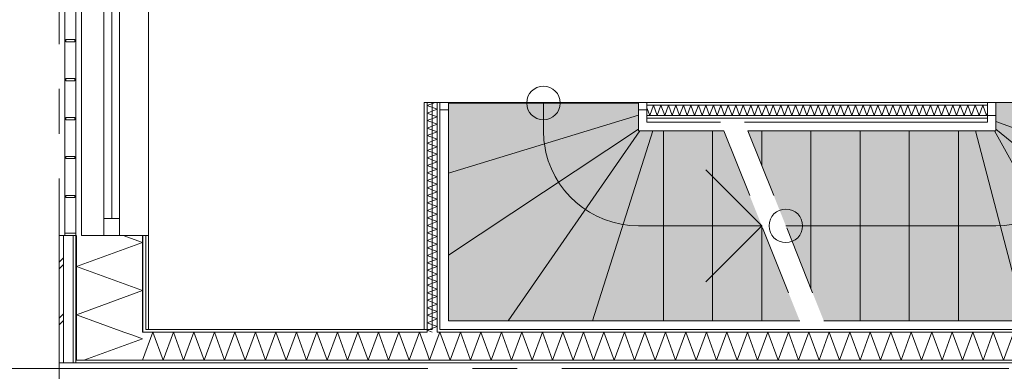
# Model space of a CAD drawing. Header units: millimetres. Extents: x -14925 to 266687, y -3550 to 35834.
# Tile 252 of 256: x 171359 to 175765, y 4488 to 6060. Entities that reach past the tile are written whole.
import ezdxf
from ezdxf.enums import TextEntityAlignment as Align

# ---------------------------------------------------------------- set-up
doc = ezdxf.new("R2010")
doc.units = ezdxf.units.MM
doc.header["$MEASUREMENT"] = 0
doc.linetypes.add('B0204', pattern=[2600, 2000, -200, 200, -200])
doc.linetypes.add('B0701', pattern=[468.239987, 311.999989, -156.239998])
for name, color, linetype in [('24 Trappen', 7, 'Continuous'), ('24 Trappen Afdek-arcering', 7, 'Continuous'), ('34 Balustrades', 7, 'Continuous'), ('A Stramien', 7, 'Continuous'), ('New_21 Buitenwanden', 7, 'Continuous'), ('New_21 Buitenwanden 2D arcering', 7, 'Continuous'), ('New_21 Buitenwanden Afdek-arcering', 7, 'Continuous'), ('New_21 Buitenwanden Deuren', 7, 'Continuous'), ('New_21 Buitenwanden Doorsnede-arcering', 7, 'Continuous'), ('New_21 Buitenwanden Laagscheidingslijnen', 7, 'Continuous'), ('New_21 Buitenwanden Ramen', 7, 'Continuous'), ('New_22 C Binnenwanden', 7, 'Continuous'), ('New_22 C Binnenwanden Doorsnede-arcering', 7, 'Continuous'), ('New_22 C Binnenwanden Laagscheidingslijnen', 7, 'Continuous'), ('New_Z Gebruiksopp Zone omranding', 7, 'Continuous'), ('Tekst_dim 1_ 100 .DO', 7, 'Continuous')]:
    doc.layers.add(name, color=color, linetype=linetype)
doc.styles.add('GENERATED_STYLE_2', font='verdana.ttf')
doc.dimstyles.new('GENERATED_STYLE__1', dxfattribs={"dimtxt": 400, "dimasz": 380, "dimexe": 0.18, "dimexo": 0.0625, "dimgap": 0, "dimtad": 1, "dimdec": 0, "dimzin": 0, "dimdsep": 46, "dimtxsty": 'GENERATED_STYLE_2', "dimblk": 'ARROWHEAD_7', "dimblk1": 'ARROWHEAD_7', "dimblk2": 'ARROWHEAD_7', "dimcen": 0.09, "dimse1": 1, "dimse2": 1, "dimclrd": 9, "dimclre": 9, "dimclrt": 9, "dimadec": 1, "dimazin": 0, "dimtfac": 1, "dimtdec": 4, "dimtmove": 0, "dimatfit": 3, "dimfxl": 1, "dimtolj": 1, "dimtzin": 0, "dimarcsym": 0})
pattern_1 = [(180, (181310.86, 0), (0, 100), [])]
pattern_2 = [(90, (181310.86, 0), (-100, 0), [])]
pattern_3 = [(0, (181310.86, 0), (0, 100), [])]
pattern_4 = [(270, (181310.86, 0), (100, 0), [])]

# ---------------------------------------------------------------- blocks, each defined once
blk = doc.blocks.new('Stair_53_2', base_point=(181310.9, 0))
at = {"layer": '24 Trappen Afdek-arcering', "linetype": 'Continuous', "lineweight": 0, "true_color": 0xffffff}
for points in [[(174127.9, 5633.1), (174127.9, 5687.1), (173277.9, 5687.1), (173277.9, 5373.4)], [(174127.9, 5570.1), (174127.9, 5633.1), (173277.9, 5373.4), (173277.9, 5007)], [(174127.9, 5570.1), (173277.9, 5007), (173277.9, 4713), (173544.6, 4713), (174134.9, 5563), (174127.9, 5563)], [(174134.9, 5563), (173544.6, 4713), (173921.8, 4713), (174191.8, 5563)], [(174191.8, 5563), (173921.8, 4713), (174239.8, 4713), (174239.8, 5563)], [(174239.8, 5563), (174239.8, 4713), (174459.8, 4713), (174459.8, 5563)], [(174459.8, 5563), (174459.8, 4713), (174679.8, 4713), (174679.8, 5138), (174509.8, 5563)], [(174679.8, 5138), (174679.8, 4713), (174849.8, 4713)]]:
    blk.add_hatch(color=7, dxfattribs=at).paths.add_polyline_path(points)
at = {"layer": '24 Trappen', "color": 9, "linetype": 'Continuous', "lineweight": 0}
for p, q in [((173277.9, 5687.1), (173277.9, 5373.4)), ((174127.9, 5687.1), (173277.9, 5687.1)), ((173702.9, 5687.1), (173702.9, 5563)), ((174127.9, 5633.1), (174127.9, 5687.1)), ((173239.9, 5657.1), (173239.9, 4675)), ((173277.9, 5657.1), (173239.9, 5657.1)), ((173277.9, 4713), (173277.9, 5657.1)), ((174127.9, 5657.1), (174127.9, 5563)), ((174165.9, 5657.1), (174127.9, 5657.1)), ((174165.9, 5601), (174165.9, 5657.1)), ((173277.9, 5373.4), (174127.9, 5633.1)), ((174127.9, 5633.1), (173277.9, 5373.4)), ((174127.9, 5570.1), (174127.9, 5633.1)), ((174494.6, 5601), (174165.9, 5601)), ((173277.9, 5007), (174127.9, 5570.1)), ((174127.9, 5570.1), (173277.9, 5007)), ((173544.6, 4713), (174134.9, 5563)), ((174134.9, 5563), (173544.6, 4713)), ((173921.8, 4713), (174191.8, 5563)), ((174191.8, 5563), (173921.8, 4713)), ((174127.9, 5563), (174127.9, 5570.1)), ((174127.9, 5563), (174509.8, 5563)), ((174134.9, 5563), (174127.9, 5563)), ((174191.8, 5563), (174134.9, 5563)), ((174239.8, 5563), (174191.8, 5563)), ((174239.8, 4713), (174239.8, 5563)), ((174239.8, 5563), (174239.8, 4713)), ((174459.8, 5563), (174239.8, 5563)), ((174459.8, 4713), (174459.8, 5563)), ((174459.8, 5563), (174459.8, 4713)), ((174509.8, 5563), (174459.8, 5563)), ((174429.8, 5388), (174679.8, 5138)), ((173277.9, 5373.4), (173277.9, 5007)), ((174127.9, 5138), (174679.8, 5138)), ((174679.8, 5138), (174429.8, 4888)), ((174679.8, 4713), (174679.8, 5138)), ((174679.8, 5138), (174679.8, 4713)), ((173277.9, 5007), (173277.9, 4713)), ((173239.9, 4675), (174865, 4675)), ((174849.8, 4713), (173277.9, 4713)), ((173277.9, 4713), (173544.6, 4713)), ((173544.6, 4713), (173921.8, 4713)), ((173921.8, 4713), (174239.8, 4713)), ((174239.8, 4713), (174459.8, 4713)), ((174459.8, 4713), (174679.8, 4713)), ((174679.8, 4713), (174849.8, 4713))]:
    blk.add_line(p, q, dxfattribs=at)
at = {"layer": '24 Trappen', "color": 9, "linetype": 'B0701', "lineweight": 0}
blk.add_line((174509.8, 5563), (174849.8, 4713), dxfattribs=at)
at = {"layer": '24 Trappen', "color": 9, "linetype": 'Continuous', "lineweight": 0}
for centre, radius, start, end in [((173702.9, 5687.1), 75, 90, 270), ((173702.9, 5687.1), 75, 270, 90), ((174127.9, 5563), 425, 180, 187.9125), ((174127.9, 5563), 425, 187.9125, 270)]:
    blk.add_arc(centre, radius, start, end, dxfattribs=at)
blk = doc.blocks.new('Stair_54_2', base_point=(181310.9, 0))
at = {"layer": '24 Trappen Afdek-arcering', "linetype": 'Continuous', "lineweight": 0, "true_color": 0xffffff}
for points in [[(175727.9, 5689), (175727.9, 5631), (175727.9, 5604.1), (176577.9, 5297), (176577.9, 5631), (176577.9, 5689)], [(176577.9, 5297), (175727.9, 5604.1), (175727.9, 5570.1), (176577.9, 4873.8)], [(174617.5, 5563), (174679.8, 5407.3), (174679.8, 5563)], [(174899.8, 5563), (174679.8, 5563), (174679.8, 5407.3), (174899.8, 4857.3)], [(175119.8, 5563), (174899.8, 5563), (174899.8, 4857.3), (174957.5, 4713), (175119.8, 4713)], [(175339.8, 5563), (175119.8, 5563), (175119.8, 4713), (175339.8, 4713)], [(175559.8, 5563), (175339.8, 5563), (175339.8, 4713), (175559.8, 4713)], [(175559.8, 5563), (175559.8, 4713), (175859.1, 4713), (175636.1, 5563)], [(175720.8, 5563), (175636.1, 5563), (175859.1, 4713), (176191.4, 4713)], [(176577.9, 4873.8), (175727.9, 5570.1), (175727.9, 5563), (175720.8, 5563), (176191.4, 4713), (176577.9, 4713)]]:
    blk.add_hatch(color=7, dxfattribs=at).paths.add_polyline_path(points)
at = {"layer": '24 Trappen', "color": 9, "linetype": 'Continuous', "lineweight": 0}
for p, q in [((176577.9, 5689), (175727.9, 5689)), ((175727.9, 5689), (175727.9, 5631)), ((176577.9, 5631), (176577.9, 5689)), ((175689.9, 5601), (174602.3, 5601)), ((175727.9, 5631), (175689.9, 5631)), ((175689.9, 5631), (175689.9, 5601)), ((175727.9, 5563), (175727.9, 5631)), ((175727.9, 5631), (175727.9, 5604.1)), ((175727.9, 5604.1), (175727.9, 5570.1)), ((176577.9, 5297), (175727.9, 5604.1)), ((175727.9, 5604.1), (176577.9, 5297)), ((175902.9, 5381), (176152.9, 5631)), ((176152.9, 5563), (176152.9, 5631)), ((176152.9, 5631), (176402.9, 5381)), ((176615.9, 5631), (176577.9, 5631)), ((176577.9, 5631), (176577.9, 4713)), ((176577.9, 5297), (176577.9, 5631)), ((176615.9, 4675), (176615.9, 5631)), ((174617.5, 5563), (175727.9, 5563)), ((174679.8, 5563), (174617.5, 5563)), ((174679.8, 5407.3), (174679.8, 5563)), ((174679.8, 5563), (174679.8, 5407.3)), ((174899.8, 5563), (174679.8, 5563)), ((174899.8, 4857.3), (174899.8, 5563)), ((174899.8, 5563), (174899.8, 4857.3)), ((175119.8, 5563), (174899.8, 5563)), ((175119.8, 4713), (175119.8, 5563)), ((175119.8, 5563), (175119.8, 4713)), ((175339.8, 5563), (175119.8, 5563)), ((175339.8, 4713), (175339.8, 5563)), ((175339.8, 5563), (175339.8, 4713)), ((175559.8, 5563), (175339.8, 5563)), ((175559.8, 4713), (175559.8, 5563)), ((175636.1, 5563), (175559.8, 5563)), ((175559.8, 5563), (175559.8, 4713)), ((175859.1, 4713), (175636.1, 5563)), ((175636.1, 5563), (175859.1, 4713)), ((175720.8, 5563), (175636.1, 5563)), ((176191.4, 4713), (175720.8, 5563)), ((175727.9, 5563), (175720.8, 5563)), ((175720.8, 5563), (176191.4, 4713)), ((175727.9, 5570.1), (175727.9, 5563)), ((176577.9, 4873.8), (175727.9, 5570.1)), ((175727.9, 5570.1), (176577.9, 4873.8)), ((176577.9, 4873.8), (176577.9, 5297)), ((174787.5, 5138), (175727.9, 5138)), ((176577.9, 4713), (176577.9, 4873.8)), ((176577.9, 4713), (174957.5, 4713)), ((174957.5, 4713), (175119.8, 4713)), ((174972.7, 4675), (176615.9, 4675)), ((175119.8, 4713), (175339.8, 4713)), ((175339.8, 4713), (175559.8, 4713)), ((175559.8, 4713), (175859.1, 4713)), ((175859.1, 4713), (176191.4, 4713)), ((176191.4, 4713), (176577.9, 4713))]:
    blk.add_line(p, q, dxfattribs=at)
at = {"layer": '24 Trappen', "color": 9, "linetype": 'B0701', "lineweight": 0}
blk.add_line((174617.5, 5563), (174957.5, 4713), dxfattribs=at)
at = {"layer": '24 Trappen', "color": 9, "linetype": 'Continuous', "lineweight": 0}
for centre, radius, start, end in [((175727.9, 5563), 425, 345.3544, 0), ((175727.9, 5563), 425, 270, 345.3544), ((174787.5, 5138), 75, 90, 270), ((174787.5, 5138), 75, 270, 90)]:
    blk.add_arc(centre, radius, start, end, dxfattribs=at)
blk = doc.blocks.new('*X4450', base_point=(181310.9, 0))
at = {"layer": 'New_22 C Binnenwanden Doorsnede-arcering', "color": 7, "linetype": 'Continuous', "lineweight": 0}
for p, q in [((173239.5, 4663), (173227.9, 4631.1)), ((173239.5, 4663), (173285.3, 4537)), ((173331.2, 4663), (173285.3, 4537)), ((173331.2, 4663), (173377, 4537)), ((173422.9, 4663), (173377, 4537)), ((173422.9, 4663), (173468.8, 4537)), ((173514.6, 4663), (173468.8, 4537)), ((173514.6, 4663), (173560.5, 4537)), ((173606.3, 4663), (173560.5, 4537)), ((173606.3, 4663), (173652.2, 4537)), ((173698.1, 4663), (173652.2, 4537)), ((173698.1, 4663), (173743.9, 4537)), ((173789.8, 4663), (173743.9, 4537)), ((173789.8, 4663), (173835.6, 4537)), ((173881.5, 4663), (173835.6, 4537)), ((173881.5, 4663), (173927.4, 4537)), ((173973.2, 4663), (173927.4, 4537)), ((173973.2, 4663), (174019.1, 4537)), ((174064.9, 4663), (174019.1, 4537)), ((174064.9, 4663), (174110.8, 4537)), ((174156.7, 4663), (174110.8, 4537)), ((174156.7, 4663), (174202.5, 4537)), ((174248.4, 4663), (174202.5, 4537)), ((174248.4, 4663), (174294.2, 4537)), ((174340.1, 4663), (174294.2, 4537)), ((174340.1, 4663), (174386, 4537)), ((174431.8, 4663), (174386, 4537)), ((174431.8, 4663), (174477.7, 4537)), ((174523.5, 4663), (174477.7, 4537)), ((174523.5, 4663), (174569.4, 4537)), ((174615.3, 4663), (174569.4, 4537)), ((174615.3, 4663), (174661.1, 4537)), ((174707, 4663), (174661.1, 4537)), ((174707, 4663), (174752.8, 4537)), ((174798.7, 4663), (174752.8, 4537)), ((174798.7, 4663), (174844.6, 4537)), ((174890.4, 4663), (174844.6, 4537)), ((174890.4, 4663), (174936.3, 4537)), ((174982.1, 4663), (174936.3, 4537)), ((174982.1, 4663), (175028, 4537)), ((175073.9, 4663), (175028, 4537)), ((175073.9, 4663), (175119.7, 4537)), ((175165.6, 4663), (175119.7, 4537)), ((175165.6, 4663), (175211.5, 4537)), ((175257.3, 4663), (175211.5, 4537)), ((175257.3, 4663), (175303.2, 4537)), ((175349, 4663), (175303.2, 4537)), ((175349, 4663), (175394.9, 4537)), ((175440.8, 4663), (175394.9, 4537)), ((175440.8, 4663), (175486.6, 4537)), ((175532.5, 4663), (175486.6, 4537)), ((175532.5, 4663), (175578.3, 4537)), ((175624.2, 4663), (175578.3, 4537)), ((175624.2, 4663), (175670.1, 4537)), ((175715.9, 4663), (175670.1, 4537)), ((175715.9, 4663), (175761.8, 4537)), ((175807.6, 4663), (175761.8, 4537)), ((175807.6, 4663), (175853.5, 4537)), ((175899.4, 4663), (175853.5, 4537)), ((175899.4, 4663), (175945.2, 4537)), ((175991.1, 4663), (175945.2, 4537)), ((175991.1, 4663), (176036.9, 4537)), ((176082.8, 4663), (176036.9, 4537)), ((176082.8, 4663), (176128.7, 4537)), ((176174.5, 4663), (176128.7, 4537)), ((176174.5, 4663), (176220.4, 4537)), ((176266.2, 4663), (176220.4, 4537)), ((176266.2, 4663), (176312.1, 4537)), ((176358, 4663), (176312.1, 4537)), ((176358, 4663), (176403.8, 4537)), ((176449.7, 4663), (176403.8, 4537)), ((176449.7, 4663), (176495.5, 4537)), ((176541.4, 4663), (176495.5, 4537)), ((176541.4, 4663), (176587.3, 4537)), ((176627.9, 4648.6), (176587.3, 4537))]:
    blk.add_line(p, q, dxfattribs=at)
blk = doc.blocks.new('*X4451', base_point=(181310.9, 0))
at = {"layer": 'New_22 C Binnenwanden Doorsnede-arcering', "color": 7, "linetype": 'Continuous', "lineweight": 0}
for p in [(173227.9, 4631.1), (173181.9, 4569.2)]:
    blk.add_line(p, (173193.6, 4537), dxfattribs=at)
blk = doc.blocks.new('*X4452', base_point=(181310.9, 0))
at = {"layer": 'New_22 C Binnenwanden Doorsnede-arcering', "color": 7, "linetype": 'Continuous', "lineweight": 0}
for p, q in [((171955.4, 4663), (171909.5, 4537)), ((171955.4, 4663), (172001.2, 4537)), ((172047.1, 4663), (172001.2, 4537)), ((172047.1, 4663), (172093, 4537)), ((172138.8, 4663), (172093, 4537)), ((172138.8, 4663), (172184.7, 4537)), ((172230.5, 4663), (172184.7, 4537)), ((172230.5, 4663), (172276.4, 4537)), ((172322.3, 4663), (172276.4, 4537)), ((172322.3, 4663), (172368.1, 4537)), ((172414, 4663), (172368.1, 4537)), ((172414, 4663), (172459.8, 4537)), ((172505.7, 4663), (172459.8, 4537)), ((172505.7, 4663), (172551.6, 4537)), ((172597.4, 4663), (172551.6, 4537)), ((172597.4, 4663), (172643.3, 4537)), ((172689.1, 4663), (172643.3, 4537)), ((172689.1, 4663), (172735, 4537)), ((172780.9, 4663), (172735, 4537)), ((172780.9, 4663), (172826.7, 4537)), ((172872.6, 4663), (172826.7, 4537)), ((172872.6, 4663), (172918.4, 4537)), ((172964.3, 4663), (172918.4, 4537)), ((172964.3, 4663), (173010.2, 4537)), ((173056, 4663), (173010.2, 4537)), ((173056, 4663), (173101.9, 4537)), ((173147.7, 4663), (173101.9, 4537)), ((173147.7, 4663), (173181.9, 4569.2)), ((171908.9, 4538.8), (171909.5, 4537))]:
    blk.add_line(p, q, dxfattribs=at)
blk = doc.blocks.new('Wall_701_2', base_point=(171935.9, 4675))
at = {"layer": 'New_22 C Binnenwanden Doorsnede-arcering', "linetype": 'Continuous', "lineweight": 0, "true_color": 0x000000}
h = blk.add_hatch(dxfattribs=at)
h.set_pattern_fill('325_Houtachtig_plaatmate_E3', color=18, style=0, pattern_type=2)
h.set_pattern_definition(pattern_1)
h.paths.add_polyline_path([(171923.9, 4670.5), (171935.9, 4675), (171923.9, 4675)])
h = blk.add_hatch(dxfattribs=at)
h.set_pattern_fill('325_Houtachtig_plaatmate_E3', color=18, style=0, pattern_type=2)
h.set_pattern_definition(pattern_1)
h.paths.add_polyline_path([(171923.9, 4663), (173169.9, 4663), (173169.9, 4675), (171935.9, 4675), (171923.9, 4670.5)])
h = blk.add_hatch(dxfattribs=at)
h.set_pattern_fill('325_Houtachtig_plaatmate_E3', color=18, style=0, pattern_type=2)
h.set_pattern_definition(pattern_1)
h.paths.add_polyline_path([(173169.9, 4663), (173181.9, 4663), (173181.9, 4675), (173169.9, 4675)])
h = blk.add_hatch(dxfattribs=at)
h.set_pattern_fill('325_Houtachtig_plaatmate_E3', color=18, style=0, pattern_type=2)
h.set_pattern_definition(pattern_1)
h.paths.add_polyline_path([(173227.9, 4663), (173239.9, 4663), (173239.9, 4675), (173227.9, 4675)])
h = blk.add_hatch(dxfattribs=at)
h.set_pattern_fill('325_Houtachtig_plaatmate_E3', color=18, style=0, pattern_type=2)
h.set_pattern_definition(pattern_1)
h.paths.add_polyline_path([(173239.9, 4663), (176615.9, 4663), (176615.9, 4675), (173239.9, 4675)])
h = blk.add_hatch(dxfattribs=at)
h.set_pattern_fill('325_Houtachtig_plaatmate_E3', color=18, style=0, pattern_type=2)
h.set_pattern_definition(pattern_1)
h.paths.add_polyline_path([(171612.9, 4525), (178708.9, 4525), (178708.9, 4537), (171612.9, 4537)])
at = {"layer": 'New_21 Buitenwanden Laagscheidingslijnen', "color": 1, "linetype": 'Continuous', "lineweight": 0}
blk.add_line((171935.9, 4675), (171923.9, 4675), dxfattribs=at)
at = {"layer": 'New_22 C Binnenwanden', "color": 1, "linetype": 'Continuous', "lineweight": 0, "flags": 128}
for points in [[(173169.9, 4675), (171935.9, 4675)], [(176615.9, 4675), (173239.9, 4675)], [(171612.9, 4525), (178708.9, 4525)]]:
    blk.add_lwpolyline(points, dxfattribs=at)
at = {"layer": 'New_22 C Binnenwanden Laagscheidingslijnen', "color": 1, "linetype": 'Continuous', "lineweight": 0}
for p, q in [((173181.9, 4675), (173181.9, 4663)), ((173227.9, 4663), (173227.9, 4675)), ((171908.9, 4663), (171923.9, 4663)), ((173181.9, 4663), (171923.9, 4663)), ((176627.9, 4663), (173227.9, 4663)), ((171612.9, 4537), (171908.9, 4537)), ((178412.9, 4537), (171908.9, 4537))]:
    blk.add_line(p, q, dxfattribs=at)
at = {"layer": 'New_22 C Binnenwanden', "color": 1, "lineweight": 0}
for name in ['*X4452', '*X4451', '*X4450']:
    blk.add_blockref(name, (181310.9, 0), dxfattribs=at)
blk = doc.blocks.new('Rnx horizontaal 26[97]_2', base_point=(181310.9, 0))
at = {"layer": 'New_21 Buitenwanden Ramen', "color": 7, "linetype": 'Continuous', "lineweight": 0}
for p, q in [((171935.9, 8405), (171935.9, 8417)), ((171935.9, 8405), (171935.9, 8417)), ((171635.9, 7251), (171635.9, 8405)), ((171635.9, 8405), (171655.9, 8405)), ((171655.9, 8405), (171697.9, 8405)), ((171697.9, 8405), (171712.9, 8405)), ((171712.9, 8405), (171735.9, 8405)), ((171735.9, 8329), (171735.9, 8405)), ((171735.9, 8405), (171805.9, 8405)), ((171735.9, 8405), (171805.9, 8405)), ((171805.9, 8405), (171805.9, 8329)), ((171805.9, 8405), (171908.9, 8405)), ((171805.9, 8405), (171908.9, 8405)), ((171908.9, 8405), (171923.9, 8405)), ((171908.9, 8405), (171923.9, 8405)), ((171923.9, 8405), (171935.9, 8405)), ((171923.9, 8405), (171935.9, 8405)), ((171935.9, 7251), (171935.9, 8405)), ((171805.9, 8329), (171735.9, 8329)), ((171735.9, 7327), (171735.9, 8329)), ((171770.9, 7327), (171770.9, 8329)), ((171805.9, 8329), (171805.9, 7327)), ((171735.9, 7251), (171735.9, 7327)), ((171735.9, 7327), (171805.9, 7327)), ((171805.9, 7327), (171805.9, 7251)), ((171635.9, 7251), (171655.9, 7251)), ((171655.9, 7251), (171697.9, 7251)), ((171697.9, 7251), (171712.9, 7251)), ((171712.9, 7251), (171735.9, 7251)), ((171735.9, 7251), (171805.9, 7251)), ((171735.9, 7251), (171805.9, 7251)), ((171805.9, 7251), (171908.9, 7251)), ((171805.9, 7251), (171908.9, 7251)), ((171908.9, 7251), (171923.9, 7251)), ((171908.9, 7251), (171923.9, 7251)), ((171923.9, 7251), (171935.9, 7251)), ((171923.9, 7251), (171935.9, 7251)), ((171935.9, 7251), (171935.9, 7239)), ((171935.9, 7251), (171935.9, 7239))]:
    blk.add_line(p, q, dxfattribs=at)
blk = doc.blocks.new('Rnx horizontaal 26[98]_2', base_point=(181310.9, 0))
at = {"layer": 'New_21 Buitenwanden Ramen', "color": 7, "linetype": 'Continuous', "lineweight": 0}
for p, q in [((171935.9, 6249), (171935.9, 6261)), ((171935.9, 6249), (171935.9, 6261)), ((171635.9, 5095), (171635.9, 6249)), ((171635.9, 6249), (171655.9, 6249)), ((171655.9, 6249), (171697.9, 6249)), ((171697.9, 6249), (171712.9, 6249)), ((171712.9, 6249), (171735.9, 6249)), ((171735.9, 6173), (171735.9, 6249)), ((171735.9, 6249), (171805.9, 6249)), ((171735.9, 6249), (171805.9, 6249)), ((171805.9, 6249), (171805.9, 6173)), ((171805.9, 6249), (171908.9, 6249)), ((171805.9, 6249), (171908.9, 6249)), ((171908.9, 6249), (171923.9, 6249)), ((171908.9, 6249), (171923.9, 6249)), ((171923.9, 6249), (171935.9, 6249)), ((171923.9, 6249), (171935.9, 6249)), ((171935.9, 5095), (171935.9, 6249)), ((171805.9, 6173), (171735.9, 6173)), ((171735.9, 5171), (171735.9, 6173)), ((171770.9, 5171), (171770.9, 6173)), ((171805.9, 6173), (171805.9, 5171)), ((171735.9, 5095), (171735.9, 5171)), ((171735.9, 5171), (171805.9, 5171)), ((171805.9, 5171), (171805.9, 5095)), ((171635.9, 5095), (171655.9, 5095)), ((171655.9, 5095), (171697.9, 5095)), ((171697.9, 5095), (171712.9, 5095)), ((171712.9, 5095), (171735.9, 5095)), ((171735.9, 5095), (171805.9, 5095)), ((171735.9, 5095), (171805.9, 5095)), ((171805.9, 5095), (171908.9, 5095)), ((171805.9, 5095), (171908.9, 5095)), ((171908.9, 5095), (171923.9, 5095)), ((171908.9, 5095), (171923.9, 5095)), ((171923.9, 5095), (171935.9, 5095)), ((171923.9, 5095), (171935.9, 5095)), ((171935.9, 5095), (171935.9, 5083)), ((171935.9, 5095), (171935.9, 5083))]:
    blk.add_line(p, q, dxfattribs=at)
blk = doc.blocks.new('DS1 in wand 26[219]_2', base_point=(181310.9, 0))
at = {"layer": 'New_21 Buitenwanden Deuren', "color": 7, "linetype": 'Continuous', "lineweight": 0}
for p, q in [((171935.9, 7251), (171935.9, 7327)), ((171935.9, 7251), (171935.9, 7327)), ((171635.9, 6249), (171635.9, 7251)), ((171635.9, 7251), (171655.9, 7251)), ((171655.9, 7251), (171697.9, 7251)), ((171697.9, 7251), (171712.9, 7251)), ((171712.9, 7251), (171805.9, 7251)), ((171810.9, 6249), (171810.9, 7251)), ((171810.9, 7251), (171870.9, 7251)), ((171870.9, 7251), (171870.9, 6249)), ((171875.9, 7251), (171908.9, 7251)), ((171875.9, 7251), (171908.9, 7251)), ((171908.9, 7251), (171923.9, 7251)), ((171908.9, 7251), (171923.9, 7251)), ((171923.9, 7251), (171935.9, 7251)), ((171923.9, 7251), (171935.9, 7251)), ((171935.9, 6249), (171935.9, 7251)), ((171515.9, 6950), (171465.9, 6900)), ((171515.9, 6750), (171515.9, 6950)), ((171515.9, 6950), (171565.9, 6900)), ((171635.9, 6750), (171515.9, 6750)), ((171870.9, 6249), (171810.9, 6249))]:
    blk.add_line(p, q, dxfattribs=at)
blk = doc.blocks.new('Wall_707_2', base_point=(171935.9, 8405))
at = {"layer": 'New_21 Buitenwanden 2D arcering', "linetype": 'Continuous', "lineweight": 0, "true_color": 0xffffff}
blk.add_hatch(color=7, dxfattribs=at).paths.add_polyline_path([(171805.9, 7251), (171875.9, 7251), (171875.9, 8258), (171805.9, 8258)])
at = {"layer": 'New_21 Buitenwanden Afdek-arcering', "linetype": 'Continuous', "lineweight": 0, "true_color": 0xffffff}
blk.add_hatch(color=7, dxfattribs=at).paths.add_polyline_path([(171635.9, 7251), (171635.9, 6249), (171935.9, 6249), (171935.9, 7251)])
at = {"layer": 'New_21 Buitenwanden', "color": 9, "linetype": 'Continuous', "lineweight": 0}
for p, q in [((171935.9, 8405), (171935.9, 8417)), ((171635.9, 8405), (171655.9, 8405)), ((171655.9, 8405), (171697.9, 8405)), ((171697.9, 8405), (171712.9, 8405)), ((171712.9, 8405), (171735.9, 8405)), ((171735.9, 8405), (171805.9, 8405)), ((171805.9, 8405), (171908.9, 8405)), ((171908.9, 8405), (171923.9, 8405)), ((171923.9, 8405), (171935.9, 8405)), ((171635.9, 5095), (171655.9, 5095)), ((171655.9, 5095), (171697.9, 5095)), ((171697.9, 5095), (171712.9, 5095)), ((171712.9, 5095), (171735.9, 5095)), ((171735.9, 5095), (171805.9, 5095)), ((171805.9, 5095), (171908.9, 5095)), ((171908.9, 5095), (171923.9, 5095)), ((171923.9, 5095), (171935.9, 5095)), ((171935.9, 5095), (171935.9, 5083))]:
    blk.add_line(p, q, dxfattribs=at)
at = {"layer": 'New_21 Buitenwanden Deuren', "color": 7, "linetype": 'Continuous', "lineweight": 0}
blk.add_blockref('DS1 in wand 26[219]_2', (181310.9, 0), dxfattribs=at)
at = {"layer": 'New_21 Buitenwanden Ramen', "color": 7, "linetype": 'Continuous', "lineweight": 0}
for name in ['Rnx horizontaal 26[97]_2', 'Rnx horizontaal 26[98]_2']:
    blk.add_blockref(name, (181310.9, 0), dxfattribs=at)
blk = doc.blocks.new('*X4528', base_point=(181310.9, 0))
at = {"layer": 'New_22 C Binnenwanden Doorsnede-arcering', "color": 7, "linetype": 'Continuous', "lineweight": 0}
for p in [(173192.3, 4675), (173204.4, 4663)]:
    blk.add_line(p, (173181.9, 4671.2), dxfattribs=at)
blk = doc.blocks.new('*X4529', base_point=(181310.9, 0))
at = {"layer": 'New_22 C Binnenwanden Doorsnede-arcering', "color": 7, "linetype": 'Continuous', "lineweight": 0}
for p, q in [((173218.3, 5689), (173181.9, 5675.8)), ((173227.9, 5659), (173181.9, 5675.8)), ((173227.9, 5659), (173181.9, 5642.3)), ((173227.9, 5625.5), (173181.9, 5642.3)), ((173227.9, 5625.5), (173181.9, 5608.8)), ((173227.9, 5592), (173181.9, 5608.8)), ((173227.9, 5592), (173181.9, 5575.3)), ((173227.9, 5558.6), (173181.9, 5575.3)), ((173227.9, 5558.6), (173181.9, 5541.8)), ((173227.9, 5525.1), (173181.9, 5541.8)), ((173227.9, 5525.1), (173181.9, 5508.3)), ((173227.9, 5491.6), (173181.9, 5508.3)), ((173227.9, 5491.6), (173181.9, 5474.8)), ((173227.9, 5458.1), (173181.9, 5474.8)), ((173227.9, 5458.1), (173181.9, 5441.4)), ((173227.9, 5424.6), (173181.9, 5441.4)), ((173227.9, 5424.6), (173181.9, 5407.9)), ((173227.9, 5391.1), (173181.9, 5407.9)), ((173227.9, 5391.1), (173181.9, 5374.4)), ((173227.9, 5357.6), (173181.9, 5374.4)), ((173227.9, 5357.6), (173181.9, 5340.9)), ((173227.9, 5324.2), (173181.9, 5340.9)), ((173227.9, 5324.2), (173181.9, 5307.4)), ((173227.9, 5290.7), (173181.9, 5307.4)), ((173227.9, 5290.7), (173181.9, 5273.9)), ((173227.9, 5257.2), (173181.9, 5273.9)), ((173227.9, 5257.2), (173181.9, 5240.4)), ((173227.9, 5223.7), (173181.9, 5240.4)), ((173227.9, 5223.7), (173181.9, 5207)), ((173227.9, 5190.2), (173181.9, 5207)), ((173227.9, 5190.2), (173181.9, 5173.5)), ((173227.9, 5156.7), (173181.9, 5173.5)), ((173227.9, 5156.7), (173181.9, 5140)), ((173227.9, 5123.2), (173181.9, 5140)), ((173227.9, 5123.2), (173181.9, 5106.5)), ((173227.9, 5089.8), (173181.9, 5106.5)), ((173227.9, 5089.8), (173181.9, 5073)), ((173227.9, 5056.3), (173181.9, 5073)), ((173227.9, 5056.3), (173181.9, 5039.5)), ((173227.9, 5022.8), (173181.9, 5039.5)), ((173227.9, 5022.8), (173181.9, 5006)), ((173227.9, 4989.3), (173181.9, 5006)), ((173227.9, 4989.3), (173181.9, 4972.6)), ((173227.9, 4955.8), (173181.9, 4972.6)), ((173227.9, 4955.8), (173181.9, 4939.1)), ((173227.9, 4922.3), (173181.9, 4939.1)), ((173227.9, 4922.3), (173181.9, 4905.6)), ((173227.9, 4888.8), (173181.9, 4905.6)), ((173227.9, 4888.8), (173181.9, 4872.1)), ((173227.9, 4855.4), (173181.9, 4872.1)), ((173227.9, 4855.4), (173181.9, 4838.6)), ((173227.9, 4821.9), (173181.9, 4838.6)), ((173227.9, 4821.9), (173181.9, 4805.1)), ((173227.9, 4788.4), (173181.9, 4805.1)), ((173227.9, 4788.4), (173181.9, 4771.6)), ((173227.9, 4754.9), (173181.9, 4771.6)), ((173227.9, 4754.9), (173181.9, 4738.2)), ((173227.9, 4721.4), (173181.9, 4738.2)), ((173227.9, 4721.4), (173181.9, 4704.7)), ((173227.9, 4687.9), (173181.9, 4704.7)), ((173227.9, 4687.9), (173192.3, 4675))]:
    blk.add_line(p, q, dxfattribs=at)
blk = doc.blocks.new('Wall_725_2', base_point=(173204.9, 5689))
at = {"layer": 'New_22 C Binnenwanden Doorsnede-arcering', "linetype": 'Continuous', "lineweight": 0, "true_color": 0x000000}
h = blk.add_hatch(dxfattribs=at)
h.set_pattern_fill('325_Houtachtig_plaatmate_E3', color=18, style=0, pattern_type=2)
h.set_pattern_definition(pattern_2)
h.paths.add_polyline_path([(173181.9, 4675), (173181.9, 5689), (173169.9, 5689), (173169.9, 4675)])
h = blk.add_hatch(dxfattribs=at)
h.set_pattern_fill('325_Houtachtig_plaatmate_E3', color=18, style=0, pattern_type=2)
h.set_pattern_definition(pattern_2)
h.paths.add_polyline_path([(173239.9, 4675), (173239.9, 5689), (173227.9, 5689), (173227.9, 4675)])
at = {"layer": 'New_22 C Binnenwanden', "color": 1, "linetype": 'Continuous', "lineweight": 0, "flags": 128}
for points in [[(173169.9, 5689), (173169.9, 4675)], [(173181.9, 5689), (173169.9, 5689)], [(173227.9, 5689), (173181.9, 5689)], [(173239.9, 5689), (173227.9, 5689)], [(173239.9, 4675), (173239.9, 5689)]]:
    blk.add_lwpolyline(points, dxfattribs=at)
at = {"layer": 'New_22 C Binnenwanden Laagscheidingslijnen', "color": 1, "linetype": 'Continuous', "lineweight": 0}
for p, q in [((173181.9, 4675), (173181.9, 5689)), ((173227.9, 4675), (173227.9, 5689)), ((173181.9, 4675), (173181.9, 4663)), ((173227.9, 4663), (173227.9, 4675))]:
    blk.add_line(p, q, dxfattribs=at)
at = {"layer": 'New_22 C Binnenwanden', "color": 1, "lineweight": 0}
for name in ['*X4529', '*X4528']:
    blk.add_blockref(name, (181310.9, 0), dxfattribs=at)
blk = doc.blocks.new('*X4531', base_point=(181310.9, 0))
at = {"layer": 'New_22 C Binnenwanden Doorsnede-arcering', "color": 7, "linetype": 'Continuous', "lineweight": 0}
for p, q in [((174178.5, 5631), (174165.9, 5665.7)), ((174178.5, 5631), (174195.2, 5677)), ((174212, 5631), (174195.2, 5677)), ((174212, 5631), (174228.7, 5677)), ((174245.5, 5631), (174228.7, 5677)), ((174245.5, 5631), (174262.2, 5677)), ((174279, 5631), (174262.2, 5677)), ((174279, 5631), (174295.7, 5677)), ((174312.4, 5631), (174295.7, 5677)), ((174312.4, 5631), (174329.2, 5677)), ((174345.9, 5631), (174329.2, 5677)), ((174345.9, 5631), (174362.7, 5677)), ((174379.4, 5631), (174362.7, 5677)), ((174379.4, 5631), (174396.2, 5677)), ((174412.9, 5631), (174396.2, 5677)), ((174412.9, 5631), (174429.6, 5677)), ((174446.4, 5631), (174429.6, 5677)), ((174446.4, 5631), (174463.1, 5677)), ((174479.9, 5631), (174463.1, 5677)), ((174479.9, 5631), (174496.6, 5677)), ((174513.4, 5631), (174496.6, 5677)), ((174513.4, 5631), (174530.1, 5677)), ((174546.8, 5631), (174530.1, 5677)), ((174546.8, 5631), (174563.6, 5677)), ((174580.3, 5631), (174563.6, 5677)), ((174580.3, 5631), (174597.1, 5677)), ((174613.8, 5631), (174597.1, 5677)), ((174613.8, 5631), (174630.6, 5677)), ((174647.3, 5631), (174630.6, 5677)), ((174647.3, 5631), (174664, 5677)), ((174680.8, 5631), (174664, 5677)), ((174680.8, 5631), (174697.5, 5677)), ((174714.3, 5631), (174697.5, 5677)), ((174714.3, 5631), (174731, 5677)), ((174747.8, 5631), (174731, 5677)), ((174747.8, 5631), (174764.5, 5677)), ((174781.2, 5631), (174764.5, 5677)), ((174781.2, 5631), (174798, 5677)), ((174814.7, 5631), (174798, 5677)), ((174814.7, 5631), (174831.5, 5677)), ((174848.2, 5631), (174831.5, 5677)), ((174848.2, 5631), (174865, 5677)), ((174881.7, 5631), (174865, 5677)), ((174881.7, 5631), (174898.4, 5677)), ((174915.2, 5631), (174898.4, 5677)), ((174915.2, 5631), (174931.9, 5677)), ((174948.7, 5631), (174931.9, 5677)), ((174948.7, 5631), (174965.4, 5677)), ((174982.1, 5631), (174965.4, 5677)), ((174982.1, 5631), (174998.9, 5677)), ((175015.6, 5631), (174998.9, 5677)), ((175015.6, 5631), (175032.4, 5677)), ((175049.1, 5631), (175032.4, 5677)), ((175049.1, 5631), (175065.9, 5677)), ((175082.6, 5631), (175065.9, 5677)), ((175082.6, 5631), (175099.3, 5677)), ((175116.1, 5631), (175099.3, 5677)), ((175116.1, 5631), (175132.8, 5677)), ((175149.6, 5631), (175132.8, 5677)), ((175149.6, 5631), (175166.3, 5677)), ((175183.1, 5631), (175166.3, 5677)), ((175183.1, 5631), (175199.8, 5677)), ((175216.5, 5631), (175199.8, 5677)), ((175216.5, 5631), (175233.3, 5677)), ((175250, 5631), (175233.3, 5677)), ((175250, 5631), (175266.8, 5677)), ((175283.5, 5631), (175266.8, 5677)), ((175283.5, 5631), (175300.3, 5677)), ((175317, 5631), (175300.3, 5677)), ((175317, 5631), (175333.7, 5677)), ((175350.5, 5631), (175333.7, 5677)), ((175350.5, 5631), (175367.2, 5677)), ((175384, 5631), (175367.2, 5677)), ((175384, 5631), (175400.7, 5677)), ((175417.5, 5631), (175400.7, 5677)), ((175417.5, 5631), (175434.2, 5677)), ((175450.9, 5631), (175434.2, 5677)), ((175450.9, 5631), (175467.7, 5677)), ((175484.4, 5631), (175467.7, 5677)), ((175484.4, 5631), (175501.2, 5677)), ((175517.9, 5631), (175501.2, 5677)), ((175517.9, 5631), (175534.7, 5677)), ((175551.4, 5631), (175534.7, 5677)), ((175551.4, 5631), (175568.1, 5677)), ((175584.9, 5631), (175568.1, 5677)), ((175584.9, 5631), (175601.6, 5677)), ((175618.4, 5631), (175601.6, 5677)), ((175618.4, 5631), (175635.1, 5677)), ((175651.9, 5631), (175635.1, 5677)), ((175651.9, 5631), (175668.6, 5677)), ((175685.3, 5631), (175668.6, 5677)), ((175685.3, 5631), (175689.9, 5643.4))]:
    blk.add_line(p, q, dxfattribs=at)
blk = doc.blocks.new('Wall_726_2', base_point=(175689.9, 5654))
at = {"layer": 'New_22 C Binnenwanden Doorsnede-arcering', "linetype": 'Continuous', "lineweight": 0, "true_color": 0x000000}
h = blk.add_hatch(dxfattribs=at)
h.set_pattern_fill('325_Houtachtig_plaatmate_E3', color=18, style=0, pattern_type=2)
h.set_pattern_definition(pattern_3)
h.paths.add_polyline_path([(174165.9, 5677), (175689.9, 5677), (175689.9, 5689), (174165.9, 5689)])
h = blk.add_hatch(dxfattribs=at)
h.set_pattern_fill('325_Houtachtig_plaatmate_E3', color=18, style=0, pattern_type=2)
h.set_pattern_definition(pattern_3)
h.paths.add_polyline_path([(174165.9, 5619), (175689.9, 5619), (175689.9, 5631), (174165.9, 5631)])
at = {"layer": 'New_22 C Binnenwanden', "color": 1, "linetype": 'Continuous', "lineweight": 0, "flags": 128}
for points in [[(175689.9, 5689), (174165.9, 5689)], [(174165.9, 5689), (174165.9, 5619)], [(175689.9, 5619), (175689.9, 5689)], [(174165.9, 5619), (175689.9, 5619)]]:
    blk.add_lwpolyline(points, dxfattribs=at)
at = {"layer": 'New_22 C Binnenwanden Laagscheidingslijnen', "color": 1, "linetype": 'Continuous', "lineweight": 0}
for p, q in [((174165.9, 5677), (175689.9, 5677)), ((174165.9, 5631), (175689.9, 5631))]:
    blk.add_line(p, q, dxfattribs=at)
at = {"layer": 'New_22 C Binnenwanden', "color": 1, "lineweight": 0}
blk.add_blockref('*X4531', (181310.9, 0), dxfattribs=at)
blk = doc.blocks.new('*X4905', base_point=(181310.9, 0))
at = {"layer": 'New_21 Buitenwanden Doorsnede-arcering', "color": 7, "linetype": 'Continuous', "lineweight": 0}
for p in [(171646.2, 4537), (171865.2, 4648.5)]:
    blk.add_line(p, (171908.9, 4632.6), dxfattribs=at)
blk = doc.blocks.new('*X4907', base_point=(181310.9, 0))
at = {"layer": 'New_21 Buitenwanden Doorsnede-arcering', "color": 7, "linetype": 'Continuous', "lineweight": 0}
for p, q in [((171535.9, 4975), (171555.9, 4995)), ((171535.9, 4945), (171555.9, 4965)), ((171535.9, 4725), (171555.9, 4745)), ((171540.9, 4700), (171555.9, 4715)), ((171535.9, 4695), (171540.9, 4700))]:
    blk.add_line(p, q, dxfattribs=at)
blk = doc.blocks.new('*X4908', base_point=(181310.9, 0))
at = {"layer": 'New_21 Buitenwanden Doorsnede-arcering', "color": 7, "linetype": 'Continuous', "lineweight": 0}
for p, q in [((171822.5, 5095), (171908.9, 5063.6)), ((171612.9, 4955.8), (171908.9, 5063.6)), ((171612.9, 4955.8), (171908.9, 4848.1)), ((171612.9, 4740.3), (171908.9, 4848.1)), ((171612.9, 4740.3), (171825.4, 4663))]:
    blk.add_line(p, q, dxfattribs=at)
blk = doc.blocks.new('*X4909', base_point=(181310.9, 0))
at = {"layer": 'New_21 Buitenwanden Doorsnede-arcering', "color": 7, "linetype": 'Continuous', "lineweight": 0}
blk.add_line((171825.4, 4663), (171865.2, 4648.5), dxfattribs=at)
blk = doc.blocks.new('Wall_810_2', base_point=(171935.9, 5095))
at = {"layer": 'New_21 Buitenwanden Doorsnede-arcering', "linetype": 'Continuous', "lineweight": 0, "true_color": 0x000000}
h = blk.add_hatch(dxfattribs=at)
h.set_pattern_fill('325_Houtachtig_plaatmate_E3', color=18, style=0, pattern_type=2)
h.set_pattern_definition(pattern_4)
h.paths.add_polyline_path([(171597.9, 5095), (171597.9, 4548.3), (171612.9, 4553.9), (171612.9, 5095)])
h = blk.add_hatch(dxfattribs=at)
h.set_pattern_fill('325_Houtachtig_plaatmate_E3', color=18, style=0, pattern_type=2)
h.set_pattern_definition(pattern_4)
h.paths.add_polyline_path([(171923.9, 4675), (171923.9, 5095), (171908.9, 5095), (171908.9, 4675)])
h = blk.add_hatch(dxfattribs=at)
h.set_pattern_fill('720_Gips_0002', color=18, style=0, pattern_type=2)
h.set_pattern_definition([(270, (181310.86, 0), (346.41, 0), [0, -200]), (270, (181484.07, -100), (346.41, 0), [0, -200])])
h.paths.add_polyline_path([(171935.9, 4675), (171935.9, 5095), (171923.9, 5095), (171923.9, 4675)])
h = blk.add_hatch(dxfattribs=at)
h.set_pattern_fill('325_Houtachtig_plaatmate_E3', color=18, style=0, pattern_type=2)
h.set_pattern_definition(pattern_4)
h.paths.add_polyline_path([(171908.9, 4675), (171908.9, 4664.9), (171923.9, 4670.5), (171923.9, 4675)])
h = blk.add_hatch(dxfattribs=at)
h.set_pattern_fill('325_Houtachtig_plaatmate_E3', color=18, style=0, pattern_type=2)
h.set_pattern_definition(pattern_4)
h.paths.add_polyline_path([(171908.9, 4663), (171923.9, 4663), (171923.9, 4670.5), (171908.9, 4664.9)])
h = blk.add_hatch(dxfattribs=at)
h.set_pattern_fill('325_Houtachtig_plaatmate_E3', color=18, style=0, pattern_type=2)
h.set_pattern_definition(pattern_4)
h.paths.add_polyline_path([(171597.9, 4537), (171612.9, 4537), (171612.9, 4553.9), (171597.9, 4548.3)])
h = blk.add_hatch(dxfattribs=at)
h.set_pattern_fill('325_Houtachtig_plaatmate_E3', color=18, style=0, pattern_type=2)
h.set_pattern_definition(pattern_4)
h.paths.add_polyline_path([(171597.9, 4525), (171612.9, 4525), (171612.9, 4537), (171597.9, 4537)])
at = {"layer": 'New_21 Buitenwanden', "color": 9, "linetype": 'Continuous', "lineweight": 0, "flags": 128}
for points in [[(171535.9, 5095), (171535.9, 4525)], [(171535.9, 5095), (171555.9, 5095)], [(171555.9, 5095), (171565.9, 5095)], [(171935.9, 4675), (171935.9, 5095)]]:
    blk.add_lwpolyline(points, dxfattribs=at)
at = {"layer": 'New_21 Buitenwanden Laagscheidingslijnen', "color": 9, "linetype": 'Continuous', "lineweight": 0}
for p, q in [((171555.9, 5095), (171555.9, 4532.5)), ((171597.9, 5095), (171597.9, 4548.3)), ((171612.9, 5095), (171612.9, 4663)), ((171908.9, 5095), (171908.9, 4675)), ((171923.9, 5095), (171923.9, 4675)), ((171908.9, 4675), (171908.9, 4664.9)), ((171612.9, 4663), (171612.9, 4553.9))]:
    blk.add_line(p, q, dxfattribs=at)
at = {"layer": 'New_21 Buitenwanden Laagscheidingslijnen', "color": 1, "linetype": 'Continuous', "lineweight": 0}
blk.add_line((171935.9, 4675), (171923.9, 4675), dxfattribs=at)
at = {"layer": 'New_22 C Binnenwanden', "color": 9, "linetype": 'Continuous', "lineweight": 0, "flags": 128}
for points in [[(171535.9, 4525), (171555.9, 4525)], [(171555.9, 4525), (171597.9, 4525)], [(171597.9, 4525), (171612.9, 4525)]]:
    blk.add_lwpolyline(points, dxfattribs=at)
at = {"layer": 'New_22 C Binnenwanden Laagscheidingslijnen', "color": 9, "linetype": 'Continuous', "lineweight": 0}
for p, q in [((171908.9, 4663), (171908.9, 4664.9)), ((171597.9, 4537), (171597.9, 4548.3)), ((171612.9, 4537), (171612.9, 4553.9)), ((171555.9, 4525), (171555.9, 4532.5)), ((171597.9, 4525), (171597.9, 4537))]:
    blk.add_line(p, q, dxfattribs=at)
at = {"layer": 'New_22 C Binnenwanden Laagscheidingslijnen', "color": 1, "linetype": 'Continuous', "lineweight": 0}
for p, q in [((171908.9, 4663), (171923.9, 4663)), ((171612.9, 4537), (171908.9, 4537))]:
    blk.add_line(p, q, dxfattribs=at)
at = {"layer": 'New_21 Buitenwanden', "color": 1, "lineweight": 0}
for name in ['*X4908', '*X4907', '*X4905', '*X4909']:
    blk.add_blockref(name, (181310.9, 0), dxfattribs=at)
blk = doc.blocks.new('Railing_53_2', base_point=(181310.9, 0))
at = {"layer": '34 Balustrades', "color": 9, "linetype": 'Continuous', "lineweight": 0, "flags": 128}
for points in [[(171610.9, 8405), (171560.9, 8405), (171560.9, 5095), (171610.9, 5095)], [(171610.9, 8405), (171560.9, 8405), (171560.9, 5095), (171610.9, 5095)], [(171610.9, 8405), (171560.9, 8405), (171560.9, 8395), (171610.9, 8395)], [(171610.9, 5105), (171560.9, 5105), (171560.9, 5095), (171610.9, 5095)]]:
    blk.add_lwpolyline(points, close=True, dxfattribs=at)
at = {"layer": '34 Balustrades', "color": 7, "linetype": 'Continuous', "lineweight": 0, "flags": 128}
for points in [[(171605.9, 8235.8), (171565.9, 8235.8), (171565.9, 8225.8), (171605.9, 8225.8)], [(171605.9, 8061.6), (171565.9, 8061.6), (171565.9, 8051.6), (171605.9, 8051.6)], [(171605.9, 7887.4), (171565.9, 7887.4), (171565.9, 7877.4), (171605.9, 7877.4)], [(171605.9, 7713.2), (171565.9, 7713.2), (171565.9, 7703.2), (171605.9, 7703.2)], [(171605.9, 7538.9), (171565.9, 7538.9), (171565.9, 7528.9), (171605.9, 7528.9)], [(171605.9, 7364.7), (171565.9, 7364.7), (171565.9, 7354.7), (171605.9, 7354.7)], [(171605.9, 7190.5), (171565.9, 7190.5), (171565.9, 7180.5), (171605.9, 7180.5)], [(171605.9, 7016.3), (171565.9, 7016.3), (171565.9, 7006.3), (171605.9, 7006.3)], [(171605.9, 6842.1), (171565.9, 6842.1), (171565.9, 6832.1), (171605.9, 6832.1)], [(171605.9, 6667.9), (171565.9, 6667.9), (171565.9, 6657.9), (171605.9, 6657.9)], [(171605.9, 6493.7), (171565.9, 6493.7), (171565.9, 6483.7), (171605.9, 6483.7)], [(171605.9, 6319.5), (171565.9, 6319.5), (171565.9, 6309.5), (171605.9, 6309.5)], [(171605.9, 6145.3), (171565.9, 6145.3), (171565.9, 6135.3), (171605.9, 6135.3)], [(171605.9, 5971.1), (171565.9, 5971.1), (171565.9, 5961.1), (171605.9, 5961.1)], [(171605.9, 5796.8), (171565.9, 5796.8), (171565.9, 5786.8), (171605.9, 5786.8)], [(171605.9, 5622.6), (171565.9, 5622.6), (171565.9, 5612.6), (171605.9, 5612.6)], [(171605.9, 5448.4), (171565.9, 5448.4), (171565.9, 5438.4), (171605.9, 5438.4)], [(171605.9, 5274.2), (171565.9, 5274.2), (171565.9, 5264.2), (171605.9, 5264.2)]]:
    blk.add_lwpolyline(points, close=True, dxfattribs=at)
blk = doc.blocks.new('Standard grid marker_2')
at = {"layer": 'A Stramien', "color": 7, "linetype": 'B0204', "lineweight": 0}
blk.add_line((1000, 0), (24500, 0), dxfattribs=at)
at = {"layer": 'A Stramien', "color": 9, "lineweight": 0, "style": 'GENERATED_STYLE_2'}
blk.add_attdef('AC_MarkerText_1', text='', height=400, rotation=90, dxfattribs=at).set_placement((-948.6, -142.5), align=Align.TOP_CENTER)
blk = doc.blocks.new('Standard grid marker_4')
at = {"layer": 'A Stramien', "color": 7, "linetype": 'B0204', "lineweight": 0}
blk.add_line((1000, 0), (12450, 0), dxfattribs=at)
at = {"layer": 'A Stramien', "color": 9, "lineweight": 0, "style": 'GENERATED_STYLE_2'}
blk.add_attdef('AC_MarkerText_1', text='', height=400, rotation=180, dxfattribs=at).set_placement((-600, -491.1), align=Align.TOP_CENTER)
blk = doc.blocks.new('*D5113', base_point=(181310.9, 0))
at = {"layer": 'Tekst_dim 1_ 100 .DO', "color": 9, "linetype": 'Continuous', "lineweight": 0}
for p, q in [((168535.9, 18025), (168535.9, 18325)), ((168910.9, 18125), (168160.9, 18125)), ((168535.9, -25), (168535.9, 18025)), ((168535.9, -325), (168535.9, -25)), ((168910.9, -125), (168160.9, -125))]:
    blk.add_line(p, q, dxfattribs=at)
for centre in [(168535.9, 18125), (168535.9, -125)]:
    blk.add_circle(centre, 100, dxfattribs=at)
at = {"layer": 'Tekst_dim 1_ 100 .DO', "color": 9, "lineweight": 0, "insert": (168455.9, 8028.3), "char_height": 400, "attachment_point": 7, "rotation": 90, "style": 'GENERATED_STYLE_2'}
blk.add_mtext('\\A1;{\\pql;\\fVerdana|b0|i0|c0|p0;\\W1.000000;18.250}', dxfattribs=at)
blk = doc.blocks.new('ARROWHEAD_7')
at = {"color": 0, "linetype": 'Continuous', "lineweight": 0}
for p, q in [((0, -0.25), (0, 0.25)), ((0, 0), (-1, 0)), ((-0.25, 0), (0.25, 0))]:
    blk.add_line(p, q, dxfattribs=at)
blk.add_circle((0, 0), 0.25, dxfattribs=at)

msp = doc.modelspace()

# ---------------------------------------------------------------- linework, layer by layer
at = {"layer": 'New_Z Gebruiksopp Zone omranding', "color": 254, "linetype": 'Continuous', "lineweight": 0, "true_color": 0xe4e3c5, "flags": 128}
msp.add_lwpolyline([(173204.9, 4675), (173204.9, 5689), (176685.9, 5689), (176685.9, 8825), (171935.9, 8825), (171935.9, 4675)], close=True, dxfattribs=at)

# ---------------------------------------------------------------- block references
at = {"layer": '24 Trappen', "color": 253, "linetype": 'Continuous', "lineweight": 0, "true_color": 0x99a3a6}
for name in ['Stair_53_2', 'Stair_54_2']:
    msp.add_blockref(name, (181310.9, 0), dxfattribs=at)
at = {"layer": '34 Balustrades', "color": 9, "linetype": 'Continuous', "lineweight": 0}
msp.add_blockref('Railing_53_2', (181310.9, 0), dxfattribs=at)
at = {"layer": 'A Stramien', "color": 1, "linetype": 'Continuous', "lineweight": 0, "zscale": 1000, "rotation": 270}
msp.add_blockref('Standard grid marker_2', (171535.9, 21950), dxfattribs=at)
at = {"layer": 'A Stramien', "color": 1, "linetype": 'Continuous', "lineweight": 0, "xscale": -1, "zscale": 1000, "rotation": 180}
msp.add_blockref('Standard grid marker_4', (167585.9, 4500), dxfattribs=at)
at = {"layer": 'New_21 Buitenwanden', "color": 1, "lineweight": 0}
for name, p in [('Wall_707_2', (171935.9, 8405)), ('Wall_810_2', (171935.9, 5095))]:
    msp.add_blockref(name, p, dxfattribs=at)
at = {"layer": 'New_22 C Binnenwanden', "color": 1, "lineweight": 0}
for name, p in [('Wall_725_2', (173204.9, 5689)), ('Wall_726_2', (175689.9, 5654)), ('Wall_701_2', (171935.9, 4675))]:
    msp.add_blockref(name, p, dxfattribs=at)

# ---------------------------------------------------------------- dimensions: what is measured, and where the dimension line sits
at = {"layer": 'Tekst_dim 1_ 100 .DO', "color": 9, "linetype": 'Continuous', "lineweight": 0}
dim = msp.add_linear_dim(base=(168535.9, 18125), p1=(171535.9, -125), p2=(171535.9, 18125), angle=90, dimstyle='GENERATED_STYLE__1', dxfattribs=at)
dim.commit()
dim.dimension.update_dxf_attribs({"geometry": '*D5113', "text_midpoint": (168255.9, 8850.6), "dimtype": 160, "text_rotation": 90})

doc.saveas('drawing.dxf')
